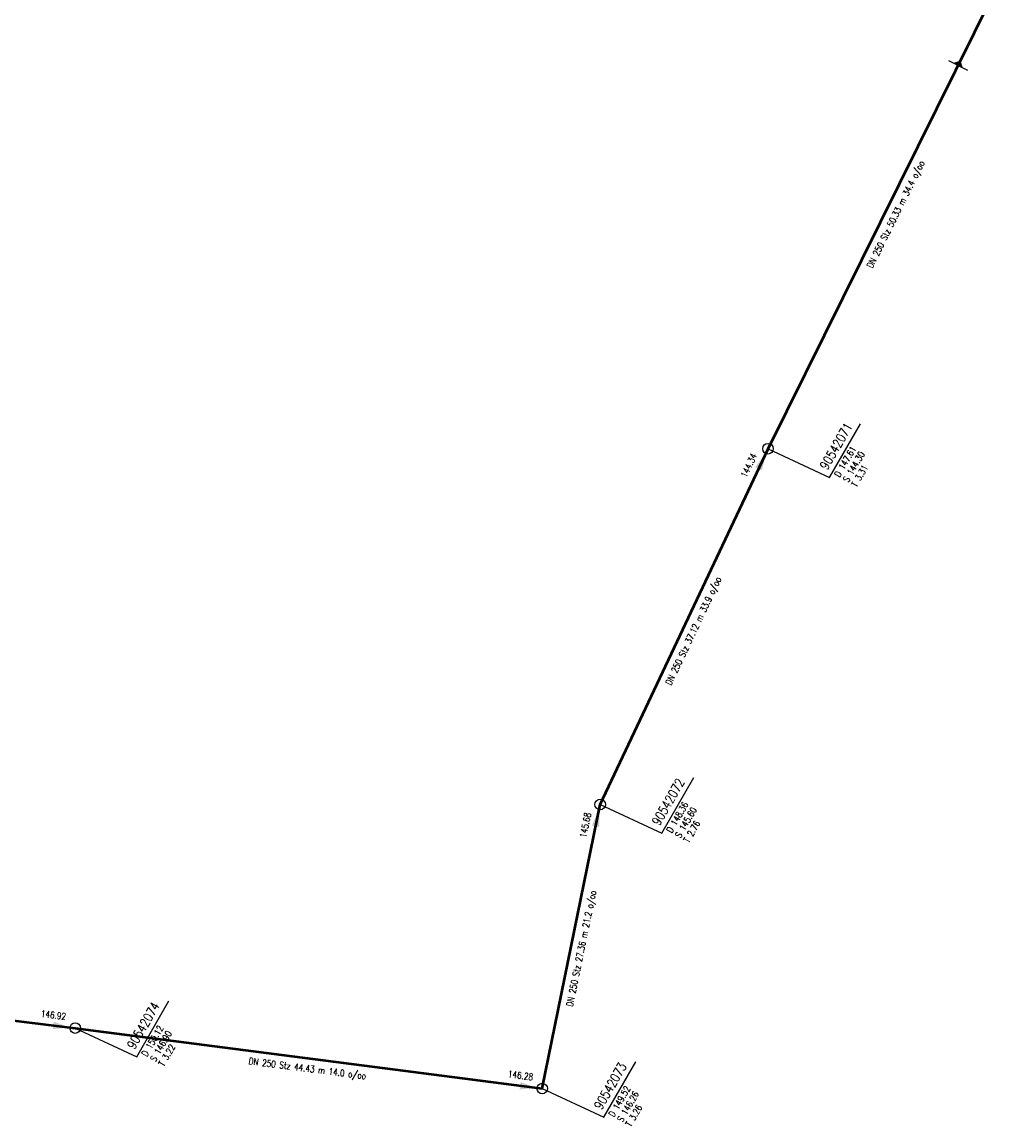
# Model space of a CAD drawing. Header units: metres. Extents: x 3490368 to 3491379, y 5753988 to 5755037.
# Tile 2 of 29: x 3490461 to 3490553, y 5754104 to 5754208. Entities that reach past the tile are written whole.
import ezdxf
from ezdxf.enums import TextEntityAlignment as Align

# ---------------------------------------------------------------- set-up
doc = ezdxf.new("R2010")
doc.units = ezdxf.units.M
for name, color, linetype in [('E-Kanalnetz-250-01$0$ABZWEIGER', 2, 'Continuous'), ('E-Kanalnetz-250-01$0$ABZWEIGER_TEXT_1', 2, 'Continuous'), ('E-Kanalnetz-250-01$0$HALTUNG_TEXT_1', 7, 'Continuous'), ('E-Kanalnetz-250-01$0$HALTUNG_TEXT_3', 7, 'Continuous'), ('E-Kanalnetz-250-01$0$HALTUNG_TEXT_6', 7, 'Continuous'), ('E-Kanalnetz-250-01$0$SCHACHT', 7, 'Continuous'), ('E-Kanalnetz-250-01$0$SCHACHT_TEXT', 7, 'Continuous'), ('E-Kanalnetz-250-01$0$SCHACHT_TEXT_1', 7, 'Continuous'), ('E-Kanalnetz-250-01$0$SCHACHT_TEXT_2', 7, 'Continuous')]:
    doc.layers.add(name, color=color, linetype=linetype)
doc.layers.add('E-Kanalnetz-250-01$0$HALTUNG', color=7, linetype='Continuous', lineweight=50)
doc.styles.add('E-Kanalnetz-250-01$0$HALTUNG', font='ROMANS.shx')
doc.styles.add('E-Kanalnetz-250-01$0$SCHACHT', font='ROMANS.shx')

msp = doc.modelspace()

# ---------------------------------------------------------------- linework, layer by layer
at = {"layer": 'E-Kanalnetz-250-01$0$ABZWEIGER', "color": 0}
msp.add_line((3490547.97, 5754204.32, 142.91), (3490549.76, 5754203.43, 142.91), dxfattribs=at)
at = {"layer": 'E-Kanalnetz-250-01$0$ABZWEIGER_TEXT_1', "color": 0}
msp.add_solid([(3490548.42, 5754204.1, 142.91), (3490549.32, 5754203.66, 142.91), (3490549.09, 5754204.33, 142.91)], dxfattribs=at)
at = {"layer": 'E-Kanalnetz-250-01$0$HALTUNG', "color": 7, "linetype": 'Continuous', "ltscale": 0.02}
for p, q in [((3490530.94, 5754167.7, 144.3), (3490553.29, 5754212.8, 142.57)), ((3490515.1, 5754134.13, 145.6), (3490530.94, 5754167.7, 144.34)), ((3490509.64, 5754107.32, 146.26), (3490515.1, 5754134.13, 145.68)), ((3490420.53, 5754118.54, 147.76), (3490465.58, 5754113.03, 146.92)), ((3490465.58, 5754113.03, 146.9), (3490509.64, 5754107.32, 146.28))]:
    msp.add_line(p, q, dxfattribs=at)
at = {"layer": 'E-Kanalnetz-250-01$0$HALTUNG_TEXT_1', "color": 7}
for points in [[(3490530.04, 5754165.8, 144.36), (3490530.37, 5754165.65, 144.36), (3490529.72, 5754165.95, 144.36), (3490530.73, 5754167.25, 144.36)], [(3490514.68, 5754132.07, 145.69), (3490515.03, 5754132, 145.69), (3490514.33, 5754132.14, 145.69), (3490515, 5754133.64, 145.69)], [(3490463.5, 5754113.28, 146.93), (3490463.45, 5754112.93, 146.93), (3490463.54, 5754113.64, 146.93), (3490465.08, 5754113.09, 146.93)], [(3490507.56, 5754107.59, 146.29), (3490507.51, 5754107.24, 146.29), (3490507.6, 5754107.94, 146.29), (3490509.14, 5754107.38, 146.29)]]:
    msp.add_solid(points, dxfattribs=at)
at = {"layer": 'E-Kanalnetz-250-01$0$SCHACHT', "ltscale": 0.02}
for centre in [(3490530.94, 5754167.7, 147.61), (3490515.1, 5754134.13, 148.36), (3490465.58, 5754113.03, 150.12), (3490509.64, 5754107.32, 149.52)]:
    msp.add_circle(centre, 0.5, dxfattribs=at)
at = {"layer": 'E-Kanalnetz-250-01$0$SCHACHT_TEXT', "ltscale": 0.02}
for p, q in [((3490530.94, 5754167.7, 147.61), (3490530.94, 5754167.7, 144.3)), ((3490515.1, 5754134.13, 148.36), (3490515.1, 5754134.13, 145.6)), ((3490465.58, 5754113.03, 150.12), (3490465.58, 5754113.03, 146.9)), ((3490509.64, 5754107.32, 149.52), (3490509.64, 5754107.32, 146.26))]:
    msp.add_line(p, q, dxfattribs=at)
at = {"layer": 'E-Kanalnetz-250-01$0$SCHACHT_TEXT'}
for points in [[(3490530.94, 5754167.7), (3490536.75, 5754164.99), (3490539.67, 5754170.05)], [(3490515.1, 5754134.13), (3490520.91, 5754131.42), (3490523.93, 5754136.66)], [(3490465.58, 5754113.03), (3490471.39, 5754110.32), (3490474.42, 5754115.59)], [(3490509.64, 5754107.32), (3490515.45, 5754104.61), (3490518.47, 5754109.85)]]:
    msp.add_lwpolyline(points, dxfattribs=at)

# ---------------------------------------------------------------- texts
at = {"layer": 'E-Kanalnetz-250-01$0$HALTUNG_TEXT_3', "color": 7, "style": 'E-Kanalnetz-250-01$0$HALTUNG', "width": 0.8}
for s, rotation, p in [('DN 250 Stz 50.33 m 34.4 o/oo', 63.6384, (3490542.7, 5754189.96)), ('DN 250 Stz 37.12 m 33.9 o/oo', 64.7396, (3490523.61, 5754150.64)), ('DN 250 Stz 27.36 m 21.2 o/oo', 78.4889, (3490513.01, 5754120.6)), ('DN 250 Stz 44.43 m 14.0 o/oo', 352.616, (3490487.53, 5754109.53))]:
    msp.add_text(s, height=0.63, rotation=rotation, dxfattribs=at).set_placement(p, align=Align.TOP_CENTER)
at = {"layer": 'E-Kanalnetz-250-01$0$HALTUNG_TEXT_6', "color": 7, "style": 'E-Kanalnetz-250-01$0$HALTUNG', "width": 0.8}
for s, rotation, p in [('144.34', 64.7396, (3490529.93, 5754167.07)), ('145.68', 78.4889, (3490514.26, 5754133.28)), ('146.92', 353.0268, (3490464.67, 5754113.8)), ('146.28', 352.616, (3490508.73, 5754108.09))]:
    msp.add_text(s, height=0.63, rotation=rotation, dxfattribs=at).set_placement(p, align=Align.RIGHT)
at = {"layer": 'E-Kanalnetz-250-01$0$SCHACHT_TEXT', "style": 'E-Kanalnetz-250-01$0$SCHACHT', "width": 0.8}
for s, p in [('90542071', (3490535.77, 5754166.07)), ('90542072', (3490519.93, 5754132.5)), ('90542074', (3490470.41, 5754111.4)), ('90542073', (3490514.47, 5754105.69))]:
    msp.add_text(s, height=0.88, rotation=60.0001, dxfattribs=at).set_placement(p, align=Align.TOP_LEFT)
at = {"layer": 'E-Kanalnetz-250-01$0$SCHACHT_TEXT_1', "style": 'E-Kanalnetz-250-01$0$SCHACHT', "width": 0.8}
for s, p in [('D 147.61', (3490537.16, 5754165.27)), ('S 144.30', (3490537.97, 5754164.79)), ('D 148.36', (3490521.32, 5754131.7)), ('S 145.60', (3490522.13, 5754131.22)), ('D 150.12', (3490471.8, 5754110.6)), ('S 146.90', (3490472.61, 5754110.12)), ('D 149.52', (3490515.86, 5754104.89)), ('S 146.26', (3490516.67, 5754104.41))]:
    msp.add_text(s, height=0.63, rotation=60.0001, dxfattribs=at).set_placement(p, align=Align.TOP_LEFT)
at = {"layer": 'E-Kanalnetz-250-01$0$SCHACHT_TEXT_2', "style": 'E-Kanalnetz-250-01$0$SCHACHT', "width": 0.8}
for s, p in [('T 3.31', (3490538.76, 5754164.34)), ('T 2.76', (3490522.92, 5754130.77)), ('T 3.22', (3490473.4, 5754109.67)), ('T 3.26', (3490517.46, 5754103.96))]:
    msp.add_text(s, height=0.63, rotation=60.0001, dxfattribs=at).set_placement(p, align=Align.TOP_LEFT)

doc.saveas('drawing.dxf')
